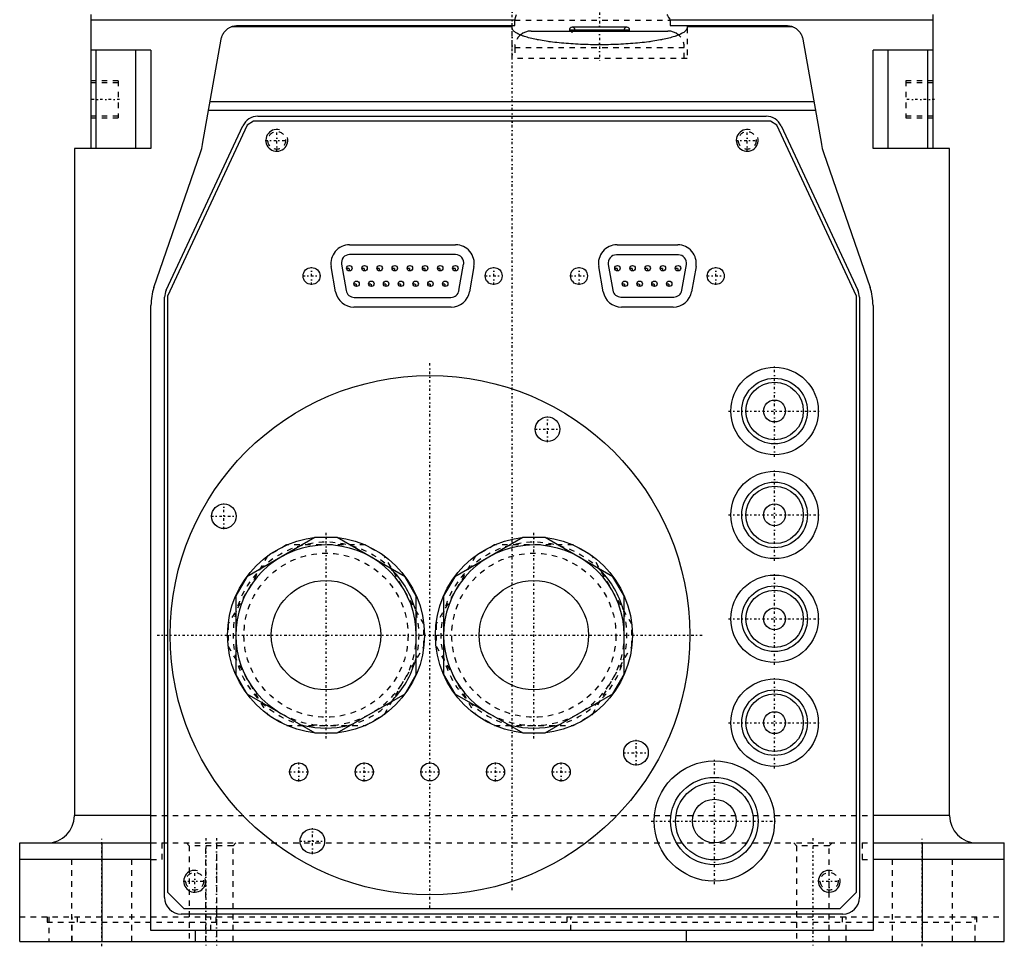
# Model space of a CAD drawing. Extents: x -109 to 109, y -1 to 737.
# Tile 1 of 10: x -90 to 90, y -1 to 169. Entities that reach past the tile are written whole.
import ezdxf

# ---------------------------------------------------------------- set-up
doc = ezdxf.new("R2010")
doc.units = 0
doc.linetypes.add('CENTER', pattern=[1.5, 0.45, -0.5, 0.05, -0.5])
doc.linetypes.add('DASHED', pattern=[2, 1, -1])
for name, color, linetype in [('AM_0', 7, 'CONTINUOUS'), ('AM_10', 7, 'CONTINUOUS'), ('AM_3', 7, 'DASHED'), ('AM_7', 7, 'CENTER')]:
    doc.layers.add(name, color=color, linetype=linetype)

msp = doc.modelspace()

# ---------------------------------------------------------------- linework, layer by layer
at = {"layer": 'AM_0', "color": 7, "linetype": 'CONTINUOUS'}
for p, q in [((-77, 169.5), (-77, 145)), ((77, 145), (77, 169.5)), ((0.51, 168.5), (-77, 168.5)), ((-50.22, 167.5), (0.51, 167.5)), ((0, 167.1), (0, 167.5)), ((0.51, 167.5), (0.51, 168.5)), ((28.94, 168.5), (28.94, 167.5)), ((77, 168.5), (28.94, 168.5)), ((28.94, 167.5), (50.22, 167.5)), ((32, 167.5), (32, 167.1)), ((-51.25, 167.32), (0, 167.32)), ((3.5, 166.5), (28.5, 166.5)), ((10.5, 166.7), (10.5, 166.5)), ((10.5, 166.7), (21.5, 166.7)), ((21, 167.2), (11, 167.2)), ((21.5, 166.5), (21.5, 166.7)), ((32, 167.32), (51.25, 167.32)), ((-56.57, 145.78), (-53.17, 165.02)), ((53.17, 165.02), (56.57, 145.78)), ((-66.01, 163), (-77, 163)), ((-76, 145), (-76, 163)), ((-68.74, 145), (-68.74, 163)), ((-66.01, 163), (-66.01, 145)), ((77, 163), (66.01, 163)), ((66.01, 145), (66.01, 163)), ((68.74, 145), (68.74, 163)), ((76, 145), (76, 163)), ((-55.18, 153.62), (55.18, 153.62)), ((55.48, 151.95), (-55.48, 151.95)), ((-47.28, 150), (-48.42, 149.27)), ((47.28, 150), (-47.28, 150)), ((-46.48, 150.9), (46.48, 150.9)), ((48.42, 149.27), (47.28, 150)), ((-63.22, 119.1), (-49.2, 149.17)), ((-48.42, 149.27), (-63, 118)), ((63, 118), (48.42, 149.27)), ((49.2, 149.17), (63.22, 119.1)), ((-80, 145), (-80, 23)), ((-66.01, 145), (-80, 145)), ((-65.46, 119.58), (-56.96, 144.26)), ((56.96, 144.26), (65.46, 119.58)), ((80, 145), (66.01, 145)), ((80, 23), (80, 145)), ((-29.7, 127.4), (-10.3, 127.4)), ((19.2, 127.4), (30.29, 127.4)), ((-10.31, 125.61), (-29.69, 125.61)), ((30.41, 125.56), (19.08, 125.56)), ((-32.24, 118.81), (-33.05, 123.41)), ((-31.16, 123.85), (-30.31, 119.03)), ((-9.69, 119.03), (-8.84, 123.85)), ((-6.95, 123.41), (-7.76, 118.81)), ((16.66, 118.81), (15.85, 123.41)), ((17.6, 123.8), (18.43, 119.08)), ((31.06, 119.08), (31.89, 123.8)), ((33.64, 123.41), (32.83, 118.81)), ((-63.5, 8), (-63.5, 117.83)), ((-63, 118), (-63, 9)), ((-28.84, 117.79), (-11.16, 117.79)), ((19.91, 117.84), (29.58, 117.84)), ((63, 9), (63, 118)), ((63.5, 117.83), (63.5, 8)), ((-66, 2), (-66, 116.33)), ((-11.11, 116), (-28.89, 116)), ((29.48, 116), (20.01, 116)), ((66, 116.33), (66, 2)), ((-36.04, 73.88), (-48.46, 66.7)), ((-31.96, 73.88), (-36.04, 73.88)), ((-19.54, 66.7), (-31.96, 73.88)), ((1.96, 73.88), (-10.46, 66.7)), ((6.04, 73.88), (1.96, 73.88)), ((18.46, 66.7), (6.04, 73.88)), ((-41.2, 72.5), (-41.2, 72.5)), ((-26.8, 72.5), (-26.8, 72.5)), ((-3.2, 72.5), (-3.2, 72.5)), ((11.2, 72.5), (11.2, 72.5)), ((-44.68, 70.49), (-44.69, 70.48)), ((-23.31, 70.48), (-23.32, 70.49)), ((-6.68, 70.49), (-6.69, 70.48)), ((14.69, 70.48), (14.68, 70.49)), ((-48.46, 66.7), (-50.5, 63.18)), ((-17.5, 63.18), (-19.54, 66.7)), ((-10.46, 66.7), (-12.5, 63.18)), ((20.5, 63.18), (18.46, 66.7)), ((-50.5, 63.18), (-50.5, 48.82)), ((-17.5, 48.82), (-17.5, 63.18)), ((-12.5, 63.18), (-12.5, 48.82)), ((20.5, 48.82), (20.5, 63.18)), ((-51.89, 58.02), (-51.89, 58.01)), ((-16.11, 58.01), (-16.11, 58.02)), ((-13.89, 58.02), (-13.89, 58.01)), ((21.89, 58.01), (21.89, 58.02)), ((-51.89, 53.99), (-51.89, 53.98)), ((-16.11, 53.98), (-16.11, 53.99)), ((-13.89, 53.99), (-13.89, 53.98)), ((21.89, 53.98), (21.89, 53.99)), ((-50.5, 48.82), (-48.46, 45.3)), ((-19.54, 45.3), (-17.5, 48.82)), ((-12.5, 48.82), (-10.46, 45.3)), ((18.46, 45.3), (20.5, 48.82)), ((-48.46, 45.3), (-36.04, 38.12)), ((-31.96, 38.12), (-19.54, 45.3)), ((-10.46, 45.3), (1.96, 38.12)), ((6.04, 38.12), (18.46, 45.3)), ((-44.69, 41.52), (-44.68, 41.51)), ((-23.32, 41.51), (-23.31, 41.52)), ((-6.69, 41.52), (-6.68, 41.51)), ((14.68, 41.51), (14.69, 41.52)), ((-41.2, 39.5), (-41.2, 39.5)), ((-36.04, 38.12), (-31.96, 38.12)), ((-26.8, 39.5), (-26.8, 39.5)), ((-3.2, 39.5), (-3.2, 39.5)), ((1.96, 38.12), (6.04, 38.12)), ((11.2, 39.5), (11.2, 39.5)), ((-66, 23), (-80, 23)), ((80, 23), (66, 23)), ((-90, 18), (-66, 18)), ((-90, 0), (-90, 18)), ((-75, 18), (-75, 0)), ((66, 18), (90, 18)), ((75, 18), (75, 0)), ((90, 0), (90, 18)), ((-66, 15), (-90, 15)), ((90, 15), (66, 15)), ((-63, 9), (-60, 6)), ((60, 6), (63, 9)), ((-60, 6), (60, 6)), ((60.5, 5), (-60.5, 5)), ((66, 2), (-66, 2)), ((-57.85, 0), (-57.85, 2)), ((31.86, 2), (31.86, 0)), ((-90, 0), (90, 0))]:
    msp.add_line(p, q, dxfattribs=at)
for points in [[(0.51, 168.5, 0), (0.55, 168.67, 0), (0.65, 169, 0), (0.75, 169.33, 0), (0.8, 169.5, 0)], [(28.29, 169.5, 0), (28.4, 169.33, 0), (28.62, 169, 0), (28.83, 168.67, 0), (28.94, 168.5, 0)], [(-51.25, 167.32, 0), (-51.08, 167.37, 0), (-50.73, 167.46, 0), (-50.38, 167.5, 0), (-50.22, 167.5, 0)], [(0, 167.5, 0), (0, 167.5, 0), (0, 167.5, 0), (0, 167.5, 0), (0, 167.5, 0)], [(32, 167.5, 0), (32, 167.5, 0), (32, 167.5, 0), (32, 167.5, 0), (32, 167.5, 0)], [(50.22, 167.5, 0), (50.38, 167.5, 0), (50.73, 167.46, 0), (51.08, 167.37, 0), (51.25, 167.32, 0)], [(-53.17, 165.02, 0), (-53.16, 165.11, 0), (-53.12, 165.28, 0), (-53.07, 165.44, 0), (-53.04, 165.52, 0), (-53.01, 165.61, 0), (-52.94, 165.77, 0), (-52.86, 165.92, 0), (-52.77, 166.07, 0), (-52.68, 166.22, 0), (-52.57, 166.36, 0), (-52.52, 166.43, 0), (-52.46, 166.49, 0), (-52.34, 166.62, 0), (-52.22, 166.74, 0), (-52.08, 166.85, 0), (-51.94, 166.95, 0), (-51.8, 167.05, 0), (-51.72, 167.09, 0), (-51.65, 167.14, 0), (-51.49, 167.22, 0), (-51.33, 167.29, 0), (-51.25, 167.32, 0)], [(32, 167.1, 0), (32, 167.05, 0), (31.98, 166.96, 0), (31.96, 166.87, 0), (31.94, 166.83, 0), (31.92, 166.78, 0), (31.86, 166.69, 0), (31.8, 166.6, 0), (31.71, 166.51, 0), (31.62, 166.43, 0), (31.51, 166.34, 0), (31.45, 166.29, 0), (31.39, 166.25, 0), (31.26, 166.16, 0), (31.11, 166.08, 0), (30.95, 165.99, 0), (30.78, 165.91, 0), (30.6, 165.83, 0), (30.5, 165.78, 0), (30.4, 165.74, 0), (30.19, 165.66, 0), (29.97, 165.58, 0), (29.86, 165.54, 0), (29.74, 165.5, 0), (29.49, 165.43, 0), (29.24, 165.35, 0), (29.11, 165.31, 0), (28.97, 165.28, 0), (28.69, 165.21, 0), (28.4, 165.13, 0), (28.11, 165.06, 0), (27.8, 165, 0), (27.48, 164.93, 0), (27.31, 164.9, 0), (27.15, 164.87, 0), (26.81, 164.81, 0), (26.46, 164.75, 0), (26.11, 164.69, 0), (25.74, 164.63, 0), (25.37, 164.58, 0), (25.18, 164.55, 0), (24.99, 164.53, 0), (24.6, 164.48, 0), (24.2, 164.43, 0), (23.8, 164.38, 0), (23.39, 164.34, 0), (22.97, 164.3, 0), (22.76, 164.28, 0), (22.55, 164.26, 0), (22.12, 164.23, 0), (21.69, 164.19, 0), (21.25, 164.16, 0), (20.81, 164.13, 0), (20.37, 164.11, 0), (20.14, 164.09, 0), (19.92, 164.08, 0), (19.46, 164.06, 0), (19.01, 164.04, 0), (18.55, 164.03, 0), (18.09, 164.02, 0), (17.63, 164, 0), (17.39, 164, 0), (17.16, 164, 0), (16.7, 163.99, 0), (16.23, 163.99, 0), (16, 163.99, 0), (15.77, 163.99, 0), (15.3, 163.99, 0), (14.84, 164, 0), (14.61, 164, 0), (14.37, 164, 0), (13.91, 164.02, 0), (13.45, 164.03, 0), (12.99, 164.04, 0), (12.54, 164.06, 0), (12.08, 164.08, 0), (11.86, 164.09, 0), (11.63, 164.11, 0), (11.19, 164.13, 0), (10.75, 164.16, 0), (10.31, 164.19, 0), (9.88, 164.23, 0), (9.45, 164.26, 0), (9.24, 164.28, 0), (9.03, 164.3, 0), (8.61, 164.34, 0), (8.2, 164.38, 0), (7.8, 164.43, 0), (7.4, 164.48, 0), (7.01, 164.53, 0), (6.82, 164.55, 0), (6.63, 164.58, 0), (6.26, 164.63, 0), (5.89, 164.69, 0), (5.54, 164.75, 0), (5.19, 164.81, 0), (4.85, 164.87, 0), (4.69, 164.9, 0), (4.52, 164.93, 0), (4.2, 165, 0), (3.89, 165.06, 0), (3.6, 165.13, 0), (3.31, 165.21, 0), (3.03, 165.28, 0), (2.89, 165.31, 0), (2.76, 165.35, 0), (2.51, 165.43, 0), (2.26, 165.5, 0), (2.14, 165.54, 0), (2.03, 165.58, 0), (1.81, 165.66, 0), (1.6, 165.74, 0), (1.5, 165.78, 0), (1.4, 165.83, 0), (1.22, 165.91, 0), (1.05, 165.99, 0), (0.89, 166.08, 0), (0.74, 166.16, 0), (0.61, 166.25, 0), (0.55, 166.29, 0), (0.49, 166.34, 0), (0.38, 166.43, 0), (0.29, 166.51, 0), (0.2, 166.6, 0), (0.14, 166.69, 0), (0.08, 166.78, 0), (0.06, 166.83, 0), (0.04, 166.87, 0), (0.02, 166.96, 0), (0, 167.05, 0), (0, 167.1, 0)], [(51.25, 167.32, 0), (51.33, 167.29, 0), (51.49, 167.22, 0), (51.65, 167.14, 0), (51.72, 167.09, 0), (51.8, 167.05, 0), (51.94, 166.95, 0), (52.08, 166.85, 0), (52.22, 166.74, 0), (52.34, 166.62, 0), (52.46, 166.49, 0), (52.52, 166.43, 0), (52.57, 166.36, 0), (52.68, 166.22, 0), (52.77, 166.07, 0), (52.86, 165.92, 0), (52.94, 165.77, 0), (53.01, 165.61, 0), (53.04, 165.52, 0), (53.07, 165.44, 0), (53.12, 165.28, 0), (53.16, 165.11, 0), (53.17, 165.02, 0)]]:
    msp.add_polyline3d(points, dxfattribs=at)
for centre, radius in [((-36.65, 121.7), 1.55), ((-29.73, 123.12), 0.5), ((-26.96, 123.12), 0.5), ((-24.2, 123.12), 0.5), ((-21.43, 123.12), 0.5), ((-18.66, 123.12), 0.5), ((-15.88, 123.12), 0.5), ((-13.12, 123.12), 0.5), ((-10.35, 123.12), 0.5), ((-3.35, 121.7), 1.55), ((12.25, 121.7), 1.55), ((19.27, 123.12), 0.5), ((22.04, 123.12), 0.5), ((24.81, 123.12), 0.5), ((27.58, 123.12), 0.5), ((30.35, 123.12), 0.5), ((37.25, 121.7), 1.55), ((-28.41, 120.28), 0.5), ((-25.71, 120.28), 0.5), ((-23.01, 120.28), 0.5), ((-20.31, 120.28), 0.5), ((-17.61, 120.28), 0.5), ((-14.91, 120.28), 0.5), ((-12.21, 120.28), 0.5), ((20.64, 120.28), 0.5), ((23.34, 120.28), 0.5), ((26.04, 120.28), 0.5), ((28.74, 120.28), 0.5), ((48, 97), 8), ((-15, 56), 47.5), ((48, 97), 6), ((48, 97), 5.25), ((48, 97), 2), ((6.5, 93.67), 2.25), ((48, 78), 8), ((48, 78), 6), ((48, 78), 5.25), ((-52.67, 77.75), 2.25), ((48, 78), 2), ((-34, 56), 18), ((4, 56), 18), ((48, 59), 8), ((-34, 56), 10), ((4, 56), 10), ((48, 59), 6), ((48, 59), 5.25), ((48, 59), 2), ((48, 40), 8), ((48, 40), 6), ((48, 40), 5.25), ((48, 40), 2), ((22.67, 34.5), 2.25), ((-39, 31), 1.65), ((-27, 31), 1.65), ((-15, 31), 1.65), ((-3, 31), 1.65), ((9, 31), 1.65), ((37, 22), 11), ((37, 22), 8), ((37, 22), 7.1), ((37, 22), 4), ((-36.5, 18.33), 2.25)]:
    msp.add_circle(centre, radius, dxfattribs=at)
for centre, radius, start, end in [((3.5, 163.5), 3, 90, 131.0059), ((11, 166.7), 0.5, 90, 180), ((21, 166.7), 0.5, 0, 90), ((28.5, 163.5), 3, 48.9941, 90), ((-46.48, 147.9), 3, 90, 155), ((46.48, 147.9), 3, 25, 90), ((-66.41, 147.51), 10, 341, 350), ((66.41, 147.51), 10, 190, 199), ((-29.7, 124), 3.4, 90, 190), ((-10.3, 124), 3.4, 350, 90), ((19.2, 124), 3.4, 90, 190), ((30.29, 124), 3.4, 350, 90), ((-29.69, 124.11), 1.5, 90, 190), ((-10.31, 124.11), 1.5, 350, 90), ((19.08, 124.06), 1.5, 90, 190), ((30.41, 124.06), 1.5, 350, 90), ((-56, 116.33), 10, 161, 180), ((-60.5, 117.83), 3, 155, 180), ((-28.89, 119.4), 3.4, 190, 270), ((-28.84, 119.29), 1.5, 190, 270), ((-11.16, 119.29), 1.5, 270, 350), ((-11.11, 119.4), 3.4, 270, 350), ((20.01, 119.4), 3.4, 190, 270), ((19.91, 119.34), 1.5, 190, 270), ((29.48, 119.4), 3.4, 270, 350), ((29.58, 119.34), 1.5, 270, 350), ((60.5, 117.83), 3, 0, 25), ((56, 116.33), 10, 0, 19), ((-34, 56), 16.5, 0, 240), ((4, 56), 16.5, 0, 240), ((-34, 56), 17, 16.0694, 43.9306), ((4, 56), 17, 16.0694, 43.9306), ((-34, 56), 17, 316.0694, 343.9306), ((-34, 56), 17, 256.0694, 283.9306), ((4, 56), 17, 256.0694, 283.9306), ((-85, 23), 5, 270, 0), ((85, 23), 5, 180, 270), ((-60.5, 8), 3, 180, 270), ((60.5, 8), 3, 270, 0)]:
    msp.add_arc(centre, radius, start, end, dxfattribs=at)
at = {"layer": 'AM_10', "color": 7, "linetype": 'CONTINUOUS'}
for centre in [(-43, 146.5), (43, 146.5), (-58, 11), (58, 11)]:
    msp.add_arc(centre, 2, 75, 15, dxfattribs=at)
at = {"layer": 'AM_3', "color": 6, "linetype": 'DASHED'}
for p, q in [((0.51, 168.5), (28.94, 168.5)), ((0, 161.5), (0, 167.1)), ((11.5, 166.7), (11.5, 166.5)), ((20.5, 166.5), (20.5, 166.7)), ((32, 167.1), (32, 161.5)), ((0.5, 163.5), (0.5, 161.5)), ((0.5, 163.5), (31.5, 163.5)), ((31.5, 161.5), (31.5, 163.5)), ((32, 161.5), (0, 161.5)), ((-72, 157.4), (-77, 157.4)), ((-72, 157), (-77, 157)), ((-72, 157.4), (-72, 150.6)), ((77, 157.4), (72, 157.4)), ((72, 157.4), (72, 150.6)), ((77, 157), (72, 157)), ((-77, 151), (-72, 151)), ((-77, 150.6), (-72, 150.6)), ((72, 151), (77, 151)), ((72, 150.6), (77, 150.6)), ((-41.2, 72.5), (-44.68, 70.49)), ((-26.81, 72.5), (-41.19, 72.5)), ((-23.32, 70.49), (-26.8, 72.5)), ((-3.2, 72.5), (-6.68, 70.49)), ((11.19, 72.5), (-3.19, 72.5)), ((14.68, 70.49), (11.2, 72.5)), ((-44.69, 70.48), (-51.89, 58.02)), ((-16.11, 58.02), (-23.31, 70.48)), ((-6.69, 70.48), (-13.89, 58.02)), ((21.89, 58.02), (14.69, 70.48)), ((-51.89, 58.01), (-51.89, 53.99)), ((-16.11, 53.99), (-16.11, 58.01)), ((-13.89, 58.01), (-13.89, 53.99)), ((21.89, 53.99), (21.89, 58.01)), ((-51.89, 53.98), (-44.69, 41.52)), ((-23.31, 41.52), (-16.11, 53.98)), ((-13.89, 53.98), (-6.69, 41.52)), ((14.69, 41.52), (21.89, 53.98)), ((-44.68, 41.51), (-41.2, 39.5)), ((-26.8, 39.5), (-23.32, 41.51)), ((-6.68, 41.51), (-3.2, 39.5)), ((11.2, 39.5), (14.68, 41.51)), ((-41.19, 39.5), (-26.81, 39.5)), ((-3.19, 39.5), (11.19, 39.5)), ((-66, 23), (66, 23)), ((-66, 18), (75, 18)), ((-64, 18), (-64, 15)), ((-59.5, 18), (-59, 17.5)), ((-56, 0), (-56, 18)), ((-54, 18), (-54, 0)), ((-51, 17.5), (-50.5, 18)), ((51.5, 18), (52, 17.5)), ((58, 17.5), (58.5, 18)), ((64, 18), (64, 15)), ((-59, 17.5), (-59, 0)), ((-51, 17.5), (-59, 17.5)), ((-51, 0), (-51, 17.5)), ((52, 17.5), (52, 0)), ((58, 17.5), (52, 17.5)), ((58, 0), (58, 17.5)), ((-80.5, 15), (-80.5, 0)), ((-69.5, 0), (-69.5, 15)), ((-66, 15), (-64, 15)), ((64, 15), (66, 15)), ((69.5, 15), (69.5, 0)), ((80.5, 0), (80.5, 15)), ((-90, 4.5), (90, 4.5)), ((-85, 4.5), (-85, 3.5)), ((-84.68, 4.5), (-84.68, 0)), ((-80.41, 0), (-80.41, 4.5)), ((-79.48, 4.5), (-79.48, 3.5)), ((-55.07, 2), (-55.07, 4.5)), ((-54.14, 4.5), (-54.14, 3.5)), ((10.02, 4.5), (10.02, 3.5)), ((10.73, 2), (10.73, 4.5)), ((60.35, 4.5), (60.35, 3.5)), ((61.06, 0), (61.06, 4.5)), ((84.68, 0), (84.68, 4.5)), ((85, 3.5), (85, 4.5)), ((-85, 3.5), (85, 3.5))]:
    msp.add_line(p, q, dxfattribs=at)
for centre, radius in [((-43, 146.5), 1.62), ((43, 146.5), 1.62), ((-34, 56), 15), ((4, 56), 15), ((-58, 11), 1.62), ((58, 11), 1.62)]:
    msp.add_circle(centre, radius, dxfattribs=at)
for centre, radius, start, end in [((3.5, 163.5), 3, 131.0059, 180), ((11, 166.7), 0.5, 0, 90), ((21, 166.7), 0.5, 90, 180), ((28.5, 163.5), 3, 0, 48.9941), ((-34, 56), 17, 43.9306, 256.0694), ((4, 56), 17, 43.9306, 256.0694), ((-34, 56), 17, 343.9306, 16.0694), ((4, 56), 17, 283.9306, 16.0694), ((-34, 56), 16.5, 240, 0), ((4, 56), 16.5, 240, 0), ((-34, 56), 17, 283.9306, 316.0694)]:
    msp.add_arc(centre, radius, start, end, dxfattribs=at)
at = {"layer": 'AM_7', "color": 4, "linetype": 'CENTER'}
for p, q in [((0, 9.38), (0, 202.25)), ((16, 169.9), (16, 161.1)), ((10.48, 166.7), (11.52, 166.7)), ((11, 166.18), (11, 167.22)), ((-71.75, 154), (-77.25, 154)), ((77.25, 154), (71.75, 154)), ((-43, 144.4), (-43, 148.6)), ((43, 144.4), (43, 148.6)), ((-45.1, 146.5), (-40.9, 146.5)), ((40.9, 146.5), (45.1, 146.5)), ((-36.65, 120.07), (-36.65, 123.33)), ((-30.26, 123.12), (-29.21, 123.12)), ((-29.73, 122.59), (-29.73, 123.64)), ((-27.49, 123.12), (-26.44, 123.12)), ((-26.96, 122.59), (-26.96, 123.64)), ((-24.72, 123.12), (-23.67, 123.12)), ((-24.2, 122.59), (-24.2, 123.64)), ((-21.95, 123.12), (-20.9, 123.12)), ((-21.43, 122.59), (-21.43, 123.64)), ((-19.18, 123.12), (-18.13, 123.12)), ((-18.66, 122.59), (-18.66, 123.64)), ((-16.41, 123.12), (-15.36, 123.12)), ((-15.88, 122.59), (-15.88, 123.64)), ((-13.64, 123.12), (-12.59, 123.12)), ((-13.12, 122.59), (-13.12, 123.64)), ((-10.87, 123.12), (-9.82, 123.12)), ((-10.35, 122.59), (-10.35, 123.64)), ((-3.35, 120.07), (-3.35, 123.33)), ((12.25, 120.07), (12.25, 123.33)), ((18.75, 123.12), (19.8, 123.12)), ((19.27, 122.59), (19.27, 123.64)), ((21.52, 123.12), (22.57, 123.12)), ((22.04, 122.59), (22.04, 123.64)), ((24.29, 123.12), (25.34, 123.12)), ((24.81, 122.59), (24.81, 123.64)), ((27.05, 123.12), (28.11, 123.12)), ((27.58, 122.59), (27.58, 123.64)), ((29.82, 123.12), (30.88, 123.12)), ((30.35, 122.59), (30.35, 123.64)), ((37.25, 120.07), (37.25, 123.33)), ((-38.28, 121.7), (-35.02, 121.7)), ((-28.41, 119.75), (-28.41, 120.81)), ((-25.71, 119.75), (-25.71, 120.81)), ((-23.01, 119.75), (-23.01, 120.81)), ((-20.31, 119.75), (-20.31, 120.81)), ((-17.61, 119.75), (-17.61, 120.81)), ((-14.91, 119.75), (-14.91, 120.81)), ((-12.21, 119.75), (-12.21, 120.81)), ((-4.98, 121.7), (-1.72, 121.7)), ((10.62, 121.7), (13.88, 121.7)), ((20.64, 119.75), (20.64, 120.81)), ((23.34, 119.75), (23.34, 120.81)), ((26.04, 119.75), (26.04, 120.81)), ((28.74, 119.75), (28.74, 120.81)), ((35.62, 121.7), (38.88, 121.7)), ((-28.93, 120.28), (-27.89, 120.28)), ((-26.23, 120.28), (-25.18, 120.28)), ((-23.54, 120.28), (-22.48, 120.28)), ((-20.84, 120.28), (-19.79, 120.28)), ((-18.14, 120.28), (-17.09, 120.28)), ((-15.44, 120.28), (-14.38, 120.28)), ((-12.73, 120.28), (-11.69, 120.28)), ((20.11, 120.28), (21.16, 120.28)), ((22.82, 120.28), (23.86, 120.28)), ((25.52, 120.28), (26.57, 120.28)), ((28.21, 120.28), (29.27, 120.28)), ((-15, 6.12), (-15, 105.88)), ((48, 88.6), (48, 105.4)), ((6.5, 91.31), (6.5, 96.03)), ((39.6, 97), (56.4, 97)), ((4.14, 93.67), (8.86, 93.67)), ((48, 69.6), (48, 86.4)), ((-52.67, 75.39), (-52.67, 80.11)), ((-55.03, 77.75), (-50.31, 77.75)), ((39.6, 78), (56.4, 78)), ((-34, 37.1), (-34, 74.9)), ((4, 37.1), (4, 74.9)), ((48, 50.6), (48, 67.4)), ((39.6, 59), (56.4, 59)), ((-64.88, 56), (34.88, 56)), ((48, 31.6), (48, 48.4)), ((39.6, 40), (56.4, 40)), ((22.67, 32.14), (22.67, 36.86)), ((20.31, 34.5), (25.03, 34.5)), ((-39, 29.27), (-39, 32.73)), ((-27, 29.27), (-27, 32.73)), ((-3, 29.27), (-3, 32.73)), ((9, 29.27), (9, 32.73)), ((37, 10.45), (37, 33.55)), ((-40.73, 31), (-37.27, 31)), ((-28.73, 31), (-25.27, 31)), ((-16.73, 31), (-13.27, 31)), ((-4.73, 31), (-1.27, 31)), ((7.27, 31), (10.73, 31)), ((25.45, 22), (48.55, 22)), ((-36.5, 15.97), (-36.5, 20.69)), ((-75, -0.9), (-75, 18.9)), ((-56, 18.9), (-56, -0.9)), ((-54, 18.9), (-54, -0.9)), ((-38.86, 18.33), (-34.14, 18.33)), ((55, 18.9), (55, -0.9)), ((75, -0.9), (75, 18.9)), ((-58, 8.9), (-58, 13.1)), ((58, 8.9), (58, 13.1)), ((-60.1, 11), (-55.9, 11)), ((55.9, 11), (60.1, 11))]:
    msp.add_line(p, q, dxfattribs=at)

doc.saveas('drawing.dxf')
